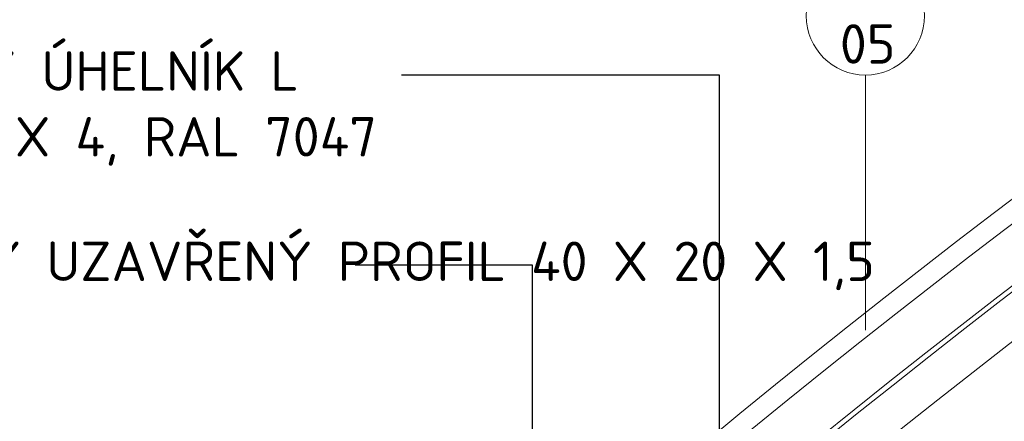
# Model space of a CAD drawing. Header units: millimetres. Extents: x -385852 to 238709, y -99680 to 201840.
# Tile 170 of 176: x 38250 to 38750, y -49904 to -49700. Entities that reach past the tile are written whole.
import ezdxf
from ezdxf import colors
from ezdxf.entities.mleader import LeaderData, LeaderLine
from ezdxf.math import Vec2, Vec3

# ---------------------------------------------------------------- set-up
doc = ezdxf.new("R2010")
doc.units = ezdxf.units.MM
for name, color, linetype in [('_____detaily', 1, 'Continuous'), ('_____detaily @ 10', 1, 'Continuous'), ('_____detaily @ 10 VP1', 1, 'Continuous'), ('_____detaily @ 10 VP2', 1, 'Continuous'), ('_____detaily @ 10 VP3', 1, 'Continuous'), ('_____detaily @ 10 VP4', 1, 'Continuous'), ('_____detaily @ 10 VP5', 1, 'Continuous'), ('_____detaily @ 10 VP6', 1, 'Continuous'), ('_____detaily @ 10 VPModel', 1, 'Continuous')]:
    doc.layers.add(name, color=color, linetype=linetype)
doc.layers.add('A99_N_kce-rez-sil', color=6, linetype='Continuous', lineweight=20)
doc.styles.add('A99_kota', font='isocpeur.ttf', dxfattribs={"height": 2})
doc.styles.add('A99_popis', font='isocpeur.ttf')

# ---------------------------------------------------------------- blocks, each defined once
blk = doc.blocks.new('*U319')
at = {"layer": '_____detaily @ 10 VP1', "color": 5, "linetype": 'Continuous', "lineweight": 5, "insert": (38666.05, -49702.73), "char_height": 20, "width": 20.1411, "attachment_point": 1, "style": 'A99_kota'}
blk.add_mtext('05', dxfattribs=at)
at = {"layer": '_____detaily @ 10 VP2', "color": 5, "linetype": 'Continuous', "lineweight": 5, "insert": (38666.05, -49702.73), "char_height": 20, "width": 20.1411, "attachment_point": 1, "style": 'A99_kota'}
blk.add_mtext('05', dxfattribs=at)
at = {"layer": '_____detaily @ 10 VP3', "color": 5, "linetype": 'Continuous', "lineweight": 5, "insert": (38666.05, -49702.73), "char_height": 20, "width": 20.1411, "attachment_point": 1, "style": 'A99_kota'}
blk.add_mtext('05', dxfattribs=at)
at = {"layer": '_____detaily @ 10 VP4', "color": 5, "linetype": 'Continuous', "lineweight": 5, "insert": (38666.05, -49702.73), "char_height": 20, "width": 20.1411, "attachment_point": 1, "style": 'A99_kota'}
blk.add_mtext('05', dxfattribs=at)
at = {"layer": '_____detaily @ 10 VP5', "color": 5, "linetype": 'Continuous', "lineweight": 5, "insert": (38666.05, -49702.73), "char_height": 20, "width": 20.1411, "attachment_point": 1, "style": 'A99_kota'}
blk.add_mtext('05', dxfattribs=at)
at = {"layer": '_____detaily @ 10 VP6', "color": 5, "linetype": 'Continuous', "lineweight": 5, "insert": (38666.05, -49702.73), "char_height": 20, "width": 20.1411, "attachment_point": 1, "style": 'A99_kota'}
blk.add_mtext('05', dxfattribs=at)
at = {"layer": '_____detaily @ 10 VPModel', "color": 5, "linetype": 'Continuous', "lineweight": 5, "insert": (38666.05, -49702.73), "char_height": 20, "attachment_point": 1, "style": 'A99_kota'}
blk.add_mtext_dynamic_manual_height_columns('05', width=20.1411, gutter_width=100, heights=[0], dxfattribs=at)

msp = doc.modelspace()

# ---------------------------------------------------------------- linework, layer by layer
at = {"layer": '_____detaily', "color": 5, "lineweight": 5}
msp.add_lwpolyline([(38679, -49858), (38679, -49728.5)], dxfattribs=at)
msp.add_circle((38679, -49698.5), 30, dxfattribs=at)
at = {"layer": '_____detaily', "linetype": 'Continuous', "lineweight": 5}
for radius, start, end in [(4412.5, 93.36885819, 132.09209164), (4355, 93.41145408, 131.56923563)]:
    msp.add_arc((41413, -53312.5), radius, start, end, dxfattribs=at)
at = {"layer": 'A99_N_kce-rez-sil', "color": 1, "linetype": 'Continuous', "lineweight": 15}
for radius, start, end in [(4402.5, 93.37652356, 132.09209164), (4377.5, 93.39584054, 132.09397139), (4375, 93.39584054, 132.09397139)]:
    msp.add_arc((41413, -53312.5), radius, start, end, dxfattribs=at)

# ---------------------------------------------------------------- block references
at = {"layer": '_____detaily', "color": 4, "linetype": 'Continuous', "lineweight": 5}
msp.add_blockref('*U319', (0, 0), dxfattribs=at)

# ---------------------------------------------------------------- leaders
at = {"layer": '_____detaily @ 10', "lineweight": 5}
ml = msp.add_multileader_mtext('Standard', dxfattribs=at)
ml.set_content('\\A1;{\\C256;OCELOVÝ ÚHELNÍK L\\P50 X 50 X 4, RAL 7047}', color=1, style='A99_popis')
ml.set_leader_properties(color=256, linetype='ByLayer', lineweight=-1)
ml.build(insert=Vec2(0, 0))
ml.multileader.update_dxf_attribs({"dogleg_length": 5, "arrow_head_size": 20, "scale": 10})
ctx = ml.context
ctx.base_point, ctx.scale, ctx.char_height, ctx.arrow_head_size, ctx.landing_gap_size, ctx.plane_origin = Vec3(38114.5, -49728.5), 10, 20, 20, 20, Vec3(36800.98195, -51392.89001)
notes = []
notes.append((ctx, [(1, (1, 1, 0), (38605, -49728.5), (-1, 0), 161.5, [(0, [(38605, -50045)], 0, [])])]))
ctx.mtext.insert, ctx.mtext.width, ctx.mtext.flow_direction = Vec3(38134.5, -49716.5), 425, 5
ml = msp.add_multileader_mtext('Standard', dxfattribs=at)
ml.set_content('\\A1;{\\C256;OCELOVÝ UZAVŘENÝ PROFIL 40 X 20 X 1,5}', color=1, style='A99_popis')
ml.set_leader_properties(color=256, linetype='ByLayer', lineweight=-1)
ml.build(insert=Vec2(0, 0))
ml.multileader.update_dxf_attribs({"dogleg_length": 5, "arrow_head_size": 20, "scale": 10})
ctx = ml.context
ctx.base_point, ctx.scale, ctx.char_height, ctx.arrow_head_size, ctx.landing_gap_size, ctx.plane_origin = Vec3(38117, -49825), 10, 20, 20, 20, Vec3(36472.5, -51552.55265)
notes.append((ctx, [(1, (1, 1, 0), (38510, -49825), (-1, 0), 90, [(0, [(38510, -50042.5)], 0, [])])]))
ctx.mtext.insert, ctx.mtext.width, ctx.mtext.flow_direction = Vec3(38137, -49813), 290.5898054, 5
for ctx, leaders in notes:
    for number, flags, end, landing, length, lines in leaders:
        leader = LeaderData()
        leader.index, (leader.has_last_leader_line, leader.has_dogleg_vector, leader.attachment_direction) = number, flags
        leader.last_leader_point, leader.dogleg_vector, leader.dogleg_length = Vec3(end), Vec3(landing), length
        for number, points, colour, breaks in lines:
            line = LeaderLine()
            line.index, line.vertices, line.color, line.breaks = number, Vec3.list(points), colors.encode_raw_color(colour), breaks
            leader.lines.append(line)
        ctx.leaders.append(leader)

doc.saveas('drawing.dxf')
